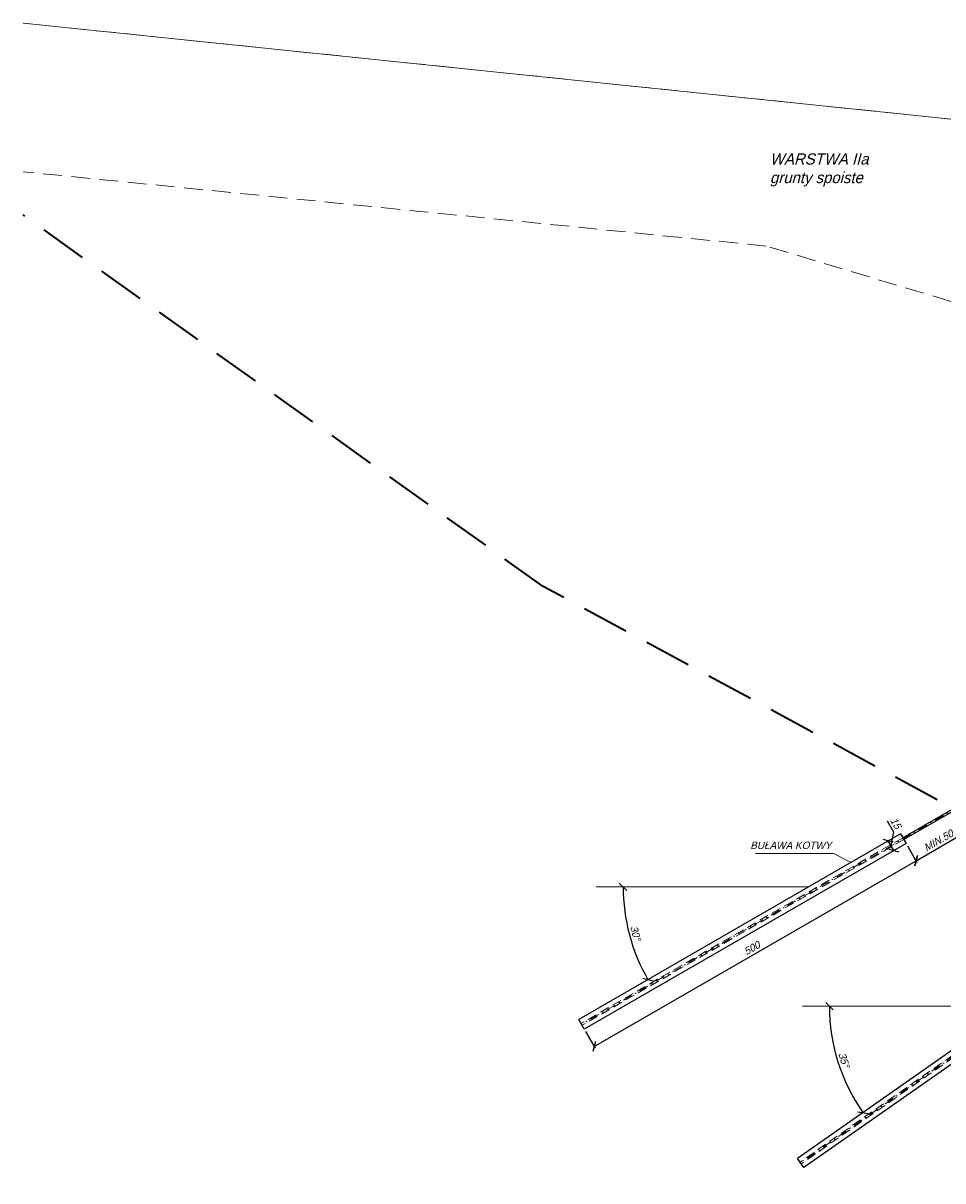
# Model space of a CAD drawing. Header units: millimetres. Extents: x -8866 to 77461, y -114325 to -28406.
# Tile 20 of 37: x 32510 to 33747, y -61147 to -59589. Entities that reach past the tile are written whole.
import ezdxf

# ---------------------------------------------------------------- set-up
doc = ezdxf.new("R2010")
doc.units = ezdxf.units.MM
doc.linetypes.add('DASHDOT', pattern=[25.4, 12.7, -6.35, 0, -6.35])
doc.linetypes.add('DASHED', pattern=[19.05, 12.7, -6.35])
for name, color, linetype, lineweight in [('2', 5, 'Continuous', 35), ('3', 6, 'DASHED', 13), ('5', 3, 'Continuous', 13), ('6', 2, 'Continuous', 25), ('7', 4, 'DASHDOT', 13)]:
    doc.layers.add(name, color=color, linetype=linetype, lineweight=lineweight)
doc.styles.get("Standard").update_dxf_attribs({"font": 'IC-isocp.shx', "oblique": 15})
doc.dimstyles.new('ISO-25', dxfattribs={"dimscale": 2, "dimtxt": 2.5, "dimasz": 2.5, "dimexe": 1.25, "dimexo": 0.625, "dimtad": 1, "dimtxsty": 'Standard', "dimblk": 'OBLIQUE', "dimcen": 2.5, "dimadec": 0, "dimazin": 0, "dimtfac": 1, "dimtmove": 0, "dimatfit": 3, "dimldrblk": 'OBLIQUE', "dimfxl": 1, "dimarcsym": 0})

# ---------------------------------------------------------------- blocks, each defined once
blk = doc.blocks.new('_Oblique')
at = {"color": 0, "linetype": 'ByBlock', "lineweight": -2}
blk.add_line((-0.5, -0.5), (0.5, 0.5), dxfattribs=at)
blk = doc.blocks.new('*D2684')
at = {"layer": '5', "color": 0, "lineweight": -2}
blk.add_arc((33567, -60751.2), 250, 180, 210, dxfattribs=at)
at = {"layer": 'Defpoints', "color": 0}
for p in [(33648, -60704.4), (33280.7, -60751.2), (33567, -60751.2), (33320.7, -60794.6), (33257.2, -60930)]:
    blk.add_point(p, dxfattribs=at)
at = {"layer": '5', "color": 0, "lineweight": -2, "xscale": 10, "yscale": 10, "zscale": 10}
for p, rotation in [((33316.9, -60751.2), 90), ((33350.4, -60876.2), 299.9999922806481)]:
    blk.add_blockref('_Oblique', p, dxfattribs=dict(at, rotation=rotation))
at = {"layer": '5', "color": 0, "insert": (33333.7, -60813.7), "char_height": 10, "attachment_point": 5, "rotation": 285}
blk.add_mtext('30%%d', dxfattribs=at)
blk = doc.blocks.new('*D2685')
at = {"layer": '5', "color": 0, "lineweight": -2}
for p, q in [((33699.6, -60696.2), (33712.4, -60718.4)), ((33278.2, -60966.2), (33711.2, -60716.2)), ((33266.6, -60946.2), (33279.4, -60968.4))]:
    blk.add_line(p, q, dxfattribs=at)
at = {"layer": 'Defpoints', "color": 0}
for p in [(33699, -60695.2), (33711.2, -60716.2), (33266, -60945.2)]:
    blk.add_point(p, dxfattribs=at)
at = {"layer": '5', "color": 0, "lineweight": -2, "xscale": 10, "yscale": 10, "zscale": 10}
for p, rotation in [((33711.2, -60716.2), 30.00000088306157), ((33278.2, -60966.2), 210.0000008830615)]:
    blk.add_blockref('_Oblique', p, dxfattribs=dict(at, rotation=rotation))
at = {"layer": '5', "color": 0, "insert": (33490.4, -60833.9), "char_height": 10, "attachment_point": 5, "rotation": 30}
blk.add_mtext('500', dxfattribs=at)
blk = doc.blocks.new('*D2686')
at = {"layer": '5', "color": 0, "lineweight": -2}
for p, q in [((33763.6, -60647.9), (33781.4, -60678.6)), ((33711.2, -60716.2), (33780.1, -60676.5)), ((33699.6, -60696.2), (33712.4, -60718.4))]:
    blk.add_line(p, q, dxfattribs=at)
at = {"layer": 'Defpoints', "color": 0}
for p in [(33763, -60646.8), (33780.1, -60676.5), (33699, -60695.2)]:
    blk.add_point(p, dxfattribs=at)
at = {"layer": '5', "color": 0, "lineweight": -2, "xscale": 10, "yscale": 10, "zscale": 10}
for p, rotation in [((33780.1, -60676.5), 29.99999857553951), ((33711.2, -60716.2), 209.9999985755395)]:
    blk.add_blockref('_Oblique', p, dxfattribs=dict(at, rotation=rotation))
at = {"layer": '5', "color": 0, "insert": (33741.4, -60689), "char_height": 10, "attachment_point": 5, "rotation": 30}
blk.add_mtext('MIN.50', dxfattribs=at)
blk = doc.blocks.new('*D2695')
at = {"layer": '5', "color": 0, "lineweight": -2}
for p, q in [((33672.3, -60662.4), (33680.8, -60677.2)), ((33671.8, -60690.7), (33675.8, -60688.3)), ((33681.2, -60702.6), (33673.7, -60689.6)), ((33680.8, -60677.2), (33677.4, -60696.1)), ((33679.3, -60703.6), (33683.3, -60701.3))]:
    blk.add_line(p, q, dxfattribs=at)
at = {"layer": 'Defpoints', "color": 0}
for p in [(33673.7, -60689.6), (33670.7, -60691.3), (33678.2, -60704.3)]:
    blk.add_point(p, dxfattribs=at)
at = {"layer": '5', "color": 0, "lineweight": -2, "xscale": 10, "yscale": 10, "zscale": 10}
for p, rotation in [((33673.7, -60689.6), 119.9999976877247), ((33681.2, -60702.6), 299.9999976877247)]:
    blk.add_blockref('_Oblique', p, dxfattribs=dict(at, rotation=rotation))
at = {"layer": '5', "color": 0, "insert": (33683.9, -60665.6), "char_height": 10, "attachment_point": 5, "rotation": 300}
blk.add_mtext('15', dxfattribs=at)
blk = doc.blocks.new('s2')
at = {"layer": '5', "linetype": 'DASHED', "ltscale": 2}
for points in [[(40199.6, -60271.9), (39499.6, -60226.7), (38499.6, -60076.7), (38499.6, -60076.7), (38399.6, -60026.7), (38399.6, -60026.7), (38089.6, -59926.7), (37839.6, -59826.7), (37839.6, -59826.7), (37759.6, -59826.7), (37759.6, -59676.7), (37349.6, -59676.7), (36949.6, -59676.7), (36849.6, -59726.7), (36749.6, -59576.7), (35299.6, -59426.7)], [(40199.6, -60484.9), (39799.6, -60426.7), (38299.6, -60326.7), (36299.6, -59726.7), (35299.6, -59626.7)]]:
    blk.add_lwpolyline(points, dxfattribs=at)
blk = doc.blocks.new('*D2819')
at = {"layer": '5', "color": 0, "lineweight": -2}
blk.add_arc((33844.6, -60911.8), 250, 179.9991, 215, dxfattribs=at)
at = {"layer": 'Defpoints', "color": 0}
for p in [(34617.5, -60370.6), (33558.3, -60911.8), (33844.6, -60911.8), (33603.1, -60976.5), (33551.6, -61116.9)]:
    blk.add_point(p, dxfattribs=at)
at = {"layer": '5', "color": 0, "lineweight": -2, "xscale": 10, "yscale": 10, "zscale": 10}
for p, rotation in [((33594.6, -60911.8), 89.99914255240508), ((33639.8, -61055.2), 305.0000039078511)]:
    blk.add_blockref('_Oblique', p, dxfattribs=dict(at, rotation=rotation))
at = {"layer": '5', "color": 0, "insert": (33614.2, -60984.4), "char_height": 10, "attachment_point": 5, "rotation": 287.4996}
blk.add_mtext('35%%d', dxfattribs=at)

msp = doc.modelspace()

# ---------------------------------------------------------------- linework, layer by layer
at = {"layer": '2', "linetype": 'DASHED', "ltscale": 5}
msp.add_lwpolyline([(37409.638, -60897.062), (35709.638, -61147.062), (34909.638, -61097.062), (34409.638, -60997.062), (33209.638, -60347.062), (32509.638, -59847.062)], dxfattribs=at)
at = {"layer": '3'}
for p, q in [((35103.258, -60038.049), (33555.114, -61121.889)), ((35104.864, -60040.343), (33556.72, -61124.183)), ((33693.3, -60685.286), (33260.298, -60935.28)), ((33694.7, -60687.711), (33261.698, -60937.705))]:
    msp.add_line(p, q, dxfattribs=at)
at = {"layer": '5'}
for p, q in [((33600.264, -60706.315), (33495.319, -60706.315)), ((33600.264, -60706.315), (33623.794, -60718.372)), ((33280.738, -60751.19), (33566.952, -60751.19)), ((33558.343, -60911.768), (33844.557, -60911.768))]:
    msp.add_line(p, q, dxfattribs=at)
msp.add_lwpolyline([(33912.359, -59752.788), (33871.493, -59729.762), (32509.638, -59588.881)], dxfattribs=at)
at = {"layer": '6'}
for p, q in [((34969.638, -59948.738), (33693.3, -60685.286)), ((34969.638, -59951.971), (33694.7, -60687.711)), ((35099.773, -60033.043), (33551.615, -61116.892)), ((35108.376, -60045.33), (33560.219, -61129.179)), ((33690.264, -60679.995), (33257.248, -60929.998)), ((33690.264, -60679.995), (33697.75, -60692.994)), ((33697.764, -60692.986), (33264.748, -60942.988)), ((33264.748, -60942.988), (33257.248, -60929.998)), ((33560.219, -61129.179), (33551.615, -61116.892))]:
    msp.add_line(p, q, dxfattribs=at)
at = {"layer": '7'}
for p, q in [((35073.062, -59890.65), (33260.998, -60936.493)), ((35267.698, -59924.739), (33555.917, -61123.036))]:
    msp.add_line(p, q, dxfattribs=at)

# ---------------------------------------------------------------- block references
at = {"layer": '5'}
msp.add_blockref('s2', (-2789.992, -162.143), dxfattribs=at)

# ---------------------------------------------------------------- texts
at = {"layer": '5', "width": 159.75531}
for s, insert, char_height, attachment_point in [('\\pxt33.311133;{\\Fic-isocp.shx|c1;WARSTWA IIa\\Pgrunty spoiste}', (33514.631, -59764.224), 15, 1), ('\\pxt99.933;BUŁAWA KOTWY', (33597.27, -60690.486), 10, 3)]:
    msp.add_mtext(s, dxfattribs=dict(at, insert=insert, char_height=char_height, attachment_point=attachment_point))

# ---------------------------------------------------------------- dimensions: what is measured, and where the dimension line sits
at = {"layer": '5'}
for base, line1, line2, picture, middle in [((33603.073, -60976.478), ((34617.493, -60370.556), (33551.615, -61116.892)), ((33558.343, -60911.768), (33844.557, -60911.772)), '*D2819', (33614.231, -60984.392)), ((33320.748, -60794.602), ((33647.996, -60704.399), (33257.248, -60929.998)), ((33280.738, -60751.19), (33566.952, -60751.19)), '*D2684', (33333.682, -60813.694))]:
    dim = msp.add_angular_dim_2l(base=base, line1=line1, line2=line2, dimstyle='ISO-25', override={"dimtxt": 5, "dimasz": 5, "dimgap": 2, "dimdec": 0, "dimtmove": 1}, dxfattribs=at)
    dim.commit()
    dim.dimension.update_dxf_attribs({"geometry": picture, "text_midpoint": middle})
dim = msp.add_linear_dim(base=(33673.685, -60689.568), p1=(33678.219, -60704.27), p2=(33670.72, -60691.28), angle=119.999998, dimstyle='ISO-25', override={"dimtxt": 5, "dimasz": 5, "dimgap": 2, "dimdec": 0, "dimblk": 'Oblique', "dimtmove": 1}, dxfattribs=at)
dim.commit()
dim.dimension.update_dxf_attribs({"geometry": '*D2695', "text_midpoint": (33678.83, -60673.721), "dimtype": 161})
dim = msp.add_linear_dim(base=(33780.1, -60676.462), p1=(33699.014, -60695.151), p2=(33762.964, -60646.78), angle=29.999999, text='MIN.50', dimstyle='ISO-25', override={"dimtxt": 5, "dimasz": 5, "dimgap": 2, "dimdec": 0, "dimtmove": 1}, dxfattribs=at)
dim.commit()
dim.dimension.update_dxf_attribs({"geometry": '*D2686', "text_midpoint": (33741.395, -60688.989)})
dim = msp.add_aligned_dim(p1=(33265.998, -60945.153), p2=(33699.014, -60695.151), distance=-24.358, dimstyle='ISO-25', override={"dimtxt": 5, "dimasz": 5, "dimgap": 2, "dimdec": 0, "dimtmove": 1}, dxfattribs=at)
dim.commit()
dim.dimension.update_dxf_attribs({"geometry": '*D2685', "text_midpoint": (33490.433, -60833.882)})

doc.saveas('drawing.dxf')
